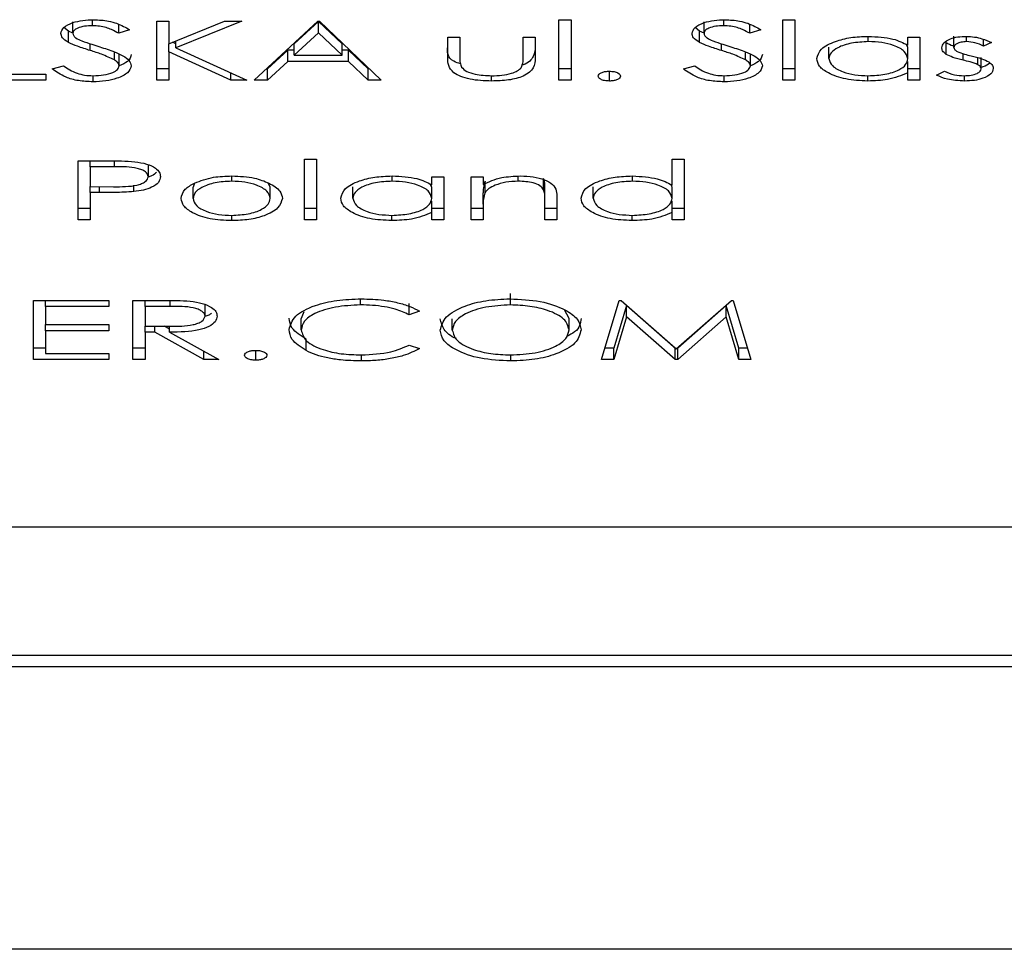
# Model space of a CAD drawing. Header units: millimetres. Extents: x -37728 to 44100, y 631619 to 691915.
# Tile 219 of 256: x 22231 to 22239, y 656768 to 656775. Entities that reach past the tile are written whole.
import ezdxf

# ---------------------------------------------------------------- set-up
doc = ezdxf.new("R2010")
doc.units = ezdxf.units.MM
doc.layers.add('Sonniger opisy', color=255, linetype='Continuous')

# ---------------------------------------------------------------- blocks, each defined once
blk = doc.blocks.new('G200E poziom')
at = {"color": 7, "linetype": 'Continuous'}
for p, q in [((24025.03679, 12722.07126), (24033.7368, 12722.07126)), ((24033.1368, 12721.84777), (24028.1368, 12721.84777)), ((24033.1368, 12721.83879), (24028.1368, 12721.83879)), ((24032.8868, 12721.73744), (24028.3868, 12721.73744)), ((24030.87758, 12721.60504), (24030.88713, 12721.60504)), ((24030.89165, 12721.55833), (24030.87758, 12721.60504)), ((24030.88713, 12721.60504), (24030.89726, 12721.57143)), ((24030.88713, 12721.60504), (24030.88713, 12721.59607)), ((24030.89726, 12721.57143), (24030.93547, 12721.60504)), ((24030.93547, 12721.60504), (24030.93761, 12721.60504)), ((24030.93547, 12721.60504), (24030.93547, 12721.59607)), ((24030.93761, 12721.60504), (24030.97596, 12721.57136)), ((24030.93761, 12721.60504), (24030.93761, 12721.59607)), ((24030.97596, 12721.57136), (24030.98607, 12721.60504)), ((24030.99563, 12721.60504), (24030.98166, 12721.55833)), ((24030.98607, 12721.60504), (24030.99563, 12721.60504)), ((24030.98607, 12721.60504), (24030.98607, 12721.59607)), ((24031.06738, 12721.60624), (24031.06738, 12721.60141)), ((24031.1855, 12721.60624), (24031.1855, 12721.60144)), ((24031.26903, 12721.60564), (24031.26903, 12721.59786)), ((24031.29821, 12721.60504), (24031.30995, 12721.60504)), ((24031.33709, 12721.58348), (24031.29821, 12721.60504)), ((24031.30995, 12721.60504), (24031.34884, 12721.58348)), ((24031.30995, 12721.60504), (24031.30995, 12721.59853)), ((24031.35655, 12721.58348), (24031.35655, 12721.60504)), ((24031.35655, 12721.60504), (24031.36605, 12721.60504)), ((24031.36605, 12721.60504), (24031.36605, 12721.55833)), ((24031.38505, 12721.60025), (24031.38505, 12721.60504)), ((24031.38505, 12721.60504), (24031.44475, 12721.60504)), ((24031.44475, 12721.60504), (24031.44475, 12721.55833)), ((24030.88029, 12721.59607), (24030.88713, 12721.59607)), ((24030.88713, 12721.59607), (24030.89726, 12721.56246)), ((24030.93661, 12721.59666), (24030.89302, 12721.55833)), ((24030.89726, 12721.56246), (24030.93547, 12721.59607)), ((24030.93547, 12721.59607), (24030.93594, 12721.59607)), ((24030.98031, 12721.55833), (24030.93661, 12721.59666)), ((24030.93728, 12721.59607), (24030.93761, 12721.59607)), ((24030.93761, 12721.59607), (24030.97596, 12721.56238)), ((24030.97596, 12721.56238), (24030.98607, 12721.59607)), ((24030.98607, 12721.59607), (24030.99295, 12721.59607)), ((24031.14777, 12721.59366), (24031.13946, 12721.59644)), ((24031.22916, 12721.59807), (24031.22916, 12721.5891)), ((24031.35655, 12721.59607), (24031.36605, 12721.59607)), ((24031.43525, 12721.60025), (24031.38505, 12721.60025)), ((24031.43525, 12721.58229), (24031.43525, 12721.60025)), ((24031.43525, 12721.59607), (24031.44475, 12721.59607)), ((24031.02141, 12721.58166), (24031.02141, 12721.57269)), ((24031.11368, 12721.58188), (24031.11368, 12721.5729)), ((24031.23308, 12721.58174), (24031.23308, 12721.57276)), ((24031.33709, 12721.58348), (24031.33709, 12721.57875)), ((24031.33709, 12721.58102), (24031.3412, 12721.57875)), ((24031.34884, 12721.58348), (24031.35655, 12721.58348)), ((24031.34884, 12721.58348), (24031.34884, 12721.57872)), ((24031.35655, 12721.58348), (24031.35655, 12721.57869)), ((24031.38505, 12721.58229), (24031.43525, 12721.58229)), ((24031.38505, 12721.5775), (24031.38505, 12721.58229)), ((24031.43525, 12721.58229), (24031.43525, 12721.5775)), ((24031.02141, 12721.57269), (24031.02492, 12721.56578)), ((24031.23102, 12721.56738), (24031.23308, 12721.57276)), ((24031.35655, 12721.57869), (24031.33717, 12721.57876)), ((24031.35655, 12721.56313), (24031.35655, 12721.57869)), ((24031.43525, 12721.5775), (24031.38505, 12721.5775)), ((24031.43525, 12721.56313), (24031.43525, 12721.5775)), ((24030.89726, 12721.57143), (24030.89726, 12721.56246)), ((24030.97596, 12721.57136), (24030.97596, 12721.56238)), ((24031.13946, 12721.56691), (24031.14777, 12721.56971)), ((24031.14777, 12721.56971), (24031.14777, 12721.56074)), ((24031.30906, 12721.57082), (24031.30906, 12721.56184)), ((24030.89302, 12721.55833), (24030.89165, 12721.55833)), ((24030.98166, 12721.55833), (24030.98031, 12721.55833)), ((24031.06776, 12721.56193), (24031.06776, 12721.55295)), ((24031.18622, 12721.56193), (24031.18622, 12721.55717)), ((24031.33671, 12721.56313), (24031.35655, 12721.56313)), ((24031.33671, 12721.56313), (24031.33671, 12721.55841)), ((24031.36605, 12721.55833), (24031.34487, 12721.55833)), ((24031.35655, 12721.56313), (24031.35655, 12721.55833)), ((24031.38505, 12721.56313), (24031.43525, 12721.56313)), ((24031.38505, 12721.55833), (24031.38505, 12721.56313)), ((24031.44475, 12721.55833), (24031.38505, 12721.55833)), ((24031.43525, 12721.56313), (24031.43525, 12721.55833)), ((24030.9305, 12721.49471), (24030.94, 12721.49471)), ((24030.9305, 12721.44681), (24030.9305, 12721.49471)), ((24030.94, 12721.49471), (24030.94, 12721.48881)), ((24030.97159, 12721.49531), (24030.97159, 12721.49109)), ((24031.03091, 12721.49471), (24031.04041, 12721.49471)), ((24031.03091, 12721.47728), (24031.03091, 12721.49471)), ((24031.04041, 12721.49471), (24031.04041, 12721.47866)), ((24031.08925, 12721.48237), (24031.08925, 12721.49471)), ((24031.08925, 12721.49471), (24031.09875, 12721.49471)), ((24031.09875, 12721.49471), (24031.09875, 12721.46058)), ((24031.12046, 12721.49471), (24031.12996, 12721.49471)), ((24031.12046, 12721.46058), (24031.12046, 12721.49471)), ((24031.12996, 12721.49471), (24031.12996, 12721.48881)), ((24031.16155, 12721.49531), (24031.16155, 12721.49109)), ((24031.22087, 12721.44681), (24031.22087, 12721.49471)), ((24031.22087, 12721.49471), (24031.23037, 12721.49471)), ((24031.23037, 12721.49471), (24031.23037, 12721.44681)), ((24031.28799, 12721.49531), (24031.28799, 12721.49111)), ((24031.39997, 12721.47315), (24031.39997, 12721.49471)), ((24031.39997, 12721.49471), (24031.40947, 12721.49471)), ((24031.40947, 12721.49471), (24031.40947, 12721.448)), ((24030.94, 12721.48881), (24030.94, 12721.47983)), ((24031.12996, 12721.48881), (24031.12996, 12721.47983)), ((24030.9305, 12721.48574), (24030.94, 12721.48574)), ((24031.03091, 12721.48574), (24031.04041, 12721.48574)), ((24031.04041, 12721.47866), (24031.04041, 12721.46968)), ((24031.08925, 12721.48574), (24031.09875, 12721.48574)), ((24031.08925, 12721.48237), (24031.08925, 12721.4734)), ((24031.12046, 12721.48574), (24031.12996, 12721.48574)), ((24031.22087, 12721.48574), (24031.23037, 12721.48574)), ((24031.39997, 12721.48574), (24031.40947, 12721.48574)), ((24030.94, 12721.47772), (24030.94, 12721.46875)), ((24031.00241, 12721.4776), (24031.00241, 12721.46862)), ((24031.04153, 12721.47089), (24031.04153, 12721.46192)), ((24031.08779, 12721.47321), (24031.08779, 12721.46424)), ((24031.12996, 12721.47772), (24031.12996, 12721.46875)), ((24031.19237, 12721.4776), (24031.19237, 12721.46862)), ((24031.2575, 12721.47777), (24031.2575, 12721.46879)), ((24031.31856, 12721.47777), (24031.31856, 12721.46879)), ((24031.36545, 12721.47239), (24031.36545, 12721.4674)), ((24031.3924, 12721.47315), (24031.39997, 12721.47315)), ((24031.3924, 12721.47315), (24031.3924, 12721.46841)), ((24031.39997, 12721.47315), (24031.39997, 12721.46836)), ((24030.94, 12721.46875), (24030.94093, 12721.46679)), ((24030.94, 12721.46719), (24030.94, 12721.44681)), ((24030.97116, 12721.46417), (24030.97116, 12721.46)), ((24031.06148, 12721.46417), (24031.06148, 12721.46013)), ((24031.08925, 12721.46058), (24031.08925, 12721.46674)), ((24031.12996, 12721.46875), (24031.13106, 12721.46644)), ((24031.12996, 12721.46689), (24031.12996, 12721.46058)), ((24031.16112, 12721.46417), (24031.16112, 12721.45999)), ((24031.2575, 12721.46879), (24031.25913, 12721.46543)), ((24031.28803, 12721.46417), (24031.28803, 12721.45998)), ((24031.31738, 12721.46561), (24031.31856, 12721.46879)), ((24031.39997, 12721.46836), (24031.38144, 12721.46847)), ((24031.39997, 12721.4528), (24031.39997, 12721.46836)), ((24031.09875, 12721.46058), (24031.08925, 12721.46058)), ((24031.12996, 12721.46058), (24031.12046, 12721.46058)), ((24031.35384, 12721.46055), (24031.35384, 12721.45158)), ((24031.38061, 12721.4528), (24031.39997, 12721.4528)), ((24031.38061, 12721.4528), (24031.38061, 12721.44809)), ((24031.40947, 12721.448), (24031.38871, 12721.448)), ((24031.39997, 12721.4528), (24031.39997, 12721.448)), ((24030.94, 12721.44681), (24030.9305, 12721.44681)), ((24031.23037, 12721.44681), (24031.22087, 12721.44681)), ((24030.70872, 12721.38498), (24030.70872, 12721.38075)), ((24030.78526, 12721.38498), (24030.78526, 12721.38076)), ((24030.89879, 12721.38558), (24030.89879, 12721.38079)), ((24030.98954, 12721.38498), (24030.98954, 12721.3772)), ((24031.08264, 12721.38498), (24031.08264, 12721.38078)), ((24031.39765, 12721.38558), (24031.39765, 12721.38079)), ((24030.73084, 12721.38036), (24030.72454, 12721.3772)), ((24030.74418, 12721.38438), (24030.75368, 12721.38438)), ((24030.74418, 12721.35025), (24030.74418, 12721.38438)), ((24030.75368, 12721.38438), (24030.75368, 12721.37848)), ((24030.75368, 12721.37848), (24030.75368, 12721.3695)), ((24030.843, 12721.33648), (24030.843, 12721.38438)), ((24030.843, 12721.38438), (24030.8525, 12721.38438)), ((24030.8525, 12721.38438), (24030.8525, 12721.33648)), ((24031.01984, 12721.33648), (24031.01984, 12721.38438)), ((24031.01984, 12721.38438), (24031.02934, 12721.38438)), ((24031.02934, 12721.38438), (24031.02934, 12721.33648)), ((24031.16977, 12721.38438), (24031.1801, 12721.38438)), ((24031.21861, 12721.33767), (24031.16977, 12721.38438)), ((24031.1801, 12721.38438), (24031.19574, 12721.36941)), ((24031.1801, 12721.38438), (24031.1801, 12721.37541)), ((24031.27018, 12721.38438), (24031.21997, 12721.33767)), ((24031.24372, 12721.36941), (24031.25981, 12721.38438)), ((24031.25981, 12721.38438), (24031.27018, 12721.38438)), ((24031.25981, 12721.38438), (24031.25981, 12721.37541)), ((24031.27605, 12721.38438), (24031.28871, 12721.38438)), ((24031.33213, 12721.35863), (24031.27605, 12721.38438)), ((24031.28871, 12721.38438), (24031.33779, 12721.36184)), ((24031.28871, 12721.38438), (24031.28871, 12721.37857)), ((24031.33779, 12721.36184), (24031.33779, 12721.38438)), ((24031.33779, 12721.38438), (24031.34729, 12721.38438)), ((24031.34729, 12721.38438), (24031.34729, 12721.33767)), ((24031.43503, 12721.37959), (24031.43503, 12721.38438)), ((24031.43503, 12721.38438), (24031.48523, 12721.38438)), ((24031.47574, 12721.37959), (24031.43503, 12721.37959)), ((24030.69556, 12721.3753), (24030.69556, 12721.36632)), ((24030.69817, 12721.37204), (24030.69817, 12721.36658)), ((24030.74418, 12721.37541), (24030.75368, 12721.37541)), ((24030.843, 12721.37541), (24030.8525, 12721.37541)), ((24030.87805, 12721.37287), (24030.87805, 12721.3639)), ((24030.93097, 12721.37537), (24030.92202, 12721.373)), ((24031.01984, 12721.37541), (24031.02934, 12721.37541)), ((24031.17915, 12721.37541), (24031.1801, 12721.37541)), ((24031.1801, 12721.37541), (24031.19574, 12721.36044)), ((24031.19574, 12721.36941), (24031.24372, 12721.36941)), ((24031.19574, 12721.36941), (24031.19574, 12721.36044)), ((24031.24372, 12721.36044), (24031.25981, 12721.37541)), ((24031.24372, 12721.36941), (24031.24372, 12721.36044)), ((24031.25981, 12721.37541), (24031.26053, 12721.37541)), ((24031.33779, 12721.37541), (24031.34729, 12721.37541)), ((24031.37691, 12721.37287), (24031.37691, 12721.3639)), ((24031.42983, 12721.37537), (24031.42088, 12721.373)), ((24030.70989, 12721.36852), (24030.70989, 12721.36329)), ((24030.72323, 12721.36386), (24030.72323, 12721.35489)), ((24030.75368, 12721.36739), (24030.75368, 12721.35842)), ((24030.81609, 12721.36727), (24030.81609, 12721.3583)), ((24030.88185, 12721.36829), (24030.88185, 12721.36196)), ((24031.04811, 12721.35025), (24031.04811, 12721.36687)), ((24031.0576, 12721.36608), (24031.0576, 12721.35025)), ((24031.10781, 12721.35025), (24031.10781, 12721.36608)), ((24031.1173, 12721.36656), (24031.1173, 12721.35025)), ((24031.20074, 12721.36462), (24031.2194, 12721.34678)), ((24031.23856, 12721.36462), (24031.20074, 12721.36462)), ((24031.20074, 12721.36462), (24031.20074, 12721.35565)), ((24031.2194, 12721.34678), (24031.23856, 12721.36462)), ((24031.23856, 12721.36462), (24031.23856, 12721.35565)), ((24031.33779, 12721.36184), (24031.33779, 12721.35546)), ((24031.38071, 12721.36829), (24031.38071, 12721.36196)), ((24030.68742, 12721.35451), (24030.69387, 12721.35744)), ((24030.69387, 12721.35744), (24030.69387, 12721.35197)), ((24030.70722, 12721.35384), (24030.70722, 12721.34965)), ((24030.71727, 12721.35844), (24030.71727, 12721.34946)), ((24030.75368, 12721.35842), (24030.75478, 12721.35612)), ((24030.75368, 12721.35657), (24030.75368, 12721.35025)), ((24030.78484, 12721.35384), (24030.78484, 12721.34966)), ((24030.90093, 12721.36084), (24030.90093, 12721.3555)), ((24030.91827, 12721.35449), (24030.91827, 12721.34551)), ((24031.19574, 12721.36044), (24031.20074, 12721.36044)), ((24031.20074, 12721.35565), (24031.2194, 12721.3378)), ((24031.2194, 12721.3378), (24031.23856, 12721.35565)), ((24031.23856, 12721.36044), (24031.24372, 12721.36044)), ((24031.28012, 12721.33767), (24031.33213, 12721.35863)), ((24031.33779, 12721.35546), (24031.29367, 12721.33767)), ((24031.33213, 12721.35863), (24031.33213, 12721.35318)), ((24031.33213, 12721.35547), (24031.33478, 12721.35425)), ((24031.33779, 12721.33767), (24031.33779, 12721.35546)), ((24031.39979, 12721.36084), (24031.39979, 12721.3555)), ((24031.41713, 12721.35449), (24031.41713, 12721.34551)), ((24030.75368, 12721.35025), (24030.74418, 12721.35025)), ((24030.86991, 12721.34438), (24030.8785, 12721.34725)), ((24030.8785, 12721.34725), (24030.8785, 12721.34005)), ((24030.91469, 12721.34718), (24030.91469, 12721.33821)), ((24030.91469, 12721.347), (24030.91827, 12721.34551)), ((24031.0576, 12721.35025), (24031.04811, 12721.35025)), ((24031.1173, 12721.35025), (24031.10781, 12721.35025)), ((24031.2194, 12721.34678), (24031.2194, 12721.3378)), ((24031.36877, 12721.34438), (24031.37736, 12721.34725)), ((24031.37736, 12721.34725), (24031.37736, 12721.34005)), ((24031.41354, 12721.34718), (24031.41354, 12721.33821)), ((24031.41354, 12721.347), (24031.41713, 12721.34551)), ((24030.89917, 12721.34127), (24030.89917, 12721.33655)), ((24030.91827, 12721.34551), (24030.92179, 12721.34269)), ((24031.39803, 12721.34127), (24031.39803, 12721.33655)), ((24031.41713, 12721.34551), (24031.42065, 12721.34269)), ((24030.8525, 12721.33648), (24030.843, 12721.33648)), ((24031.02934, 12721.33648), (24031.01984, 12721.33648)), ((24031.21997, 12721.33767), (24031.21861, 12721.33767)), ((24031.29367, 12721.33767), (24031.28012, 12721.33767)), ((24031.34729, 12721.33767), (24031.33779, 12721.33767))]:
    blk.add_line(p, q, dxfattribs=at)
for points, knots in [([(24031.01192, 12721.58167), (24031.01285, 12721.58529), (24031.01471, 12721.59254), (24031.02978, 12721.60058), (24031.04802, 12721.60551), (24031.06092, 12721.606), (24031.06738, 12721.60624)], [0, 0, 0, 0, 0.279624, 0.559295, 0.779543, 1, 1, 1, 1]), ([(24031.06738, 12721.60624), (24031.07558, 12721.60584), (24031.09198, 12721.60504), (24031.11022, 12721.59844), (24031.12147, 12721.59042), (24031.12261, 12721.58473), (24031.12317, 12721.58189)], [0, 0, 0, 0, 0.279633, 0.559345, 0.779643, 1, 1, 1, 1]), ([(24031.13946, 12721.59644), (24031.14349, 12721.59843), (24031.15015, 12721.60172), (24031.16255, 12721.60453), (24031.17381, 12721.60601), (24031.1816, 12721.60616), (24031.1855, 12721.60624)], [0, 0, 0, 0, 0.339382, 0.55957, 0.779743, 1, 1, 1, 1]), ([(24031.1855, 12721.60624), (24031.19107, 12721.6061), (24031.20025, 12721.60588), (24031.21231, 12721.60396), (24031.22166, 12721.60151), (24031.22666, 12721.59922), (24031.22916, 12721.59807)], [0, 0, 0, 0, 0.339835, 0.559931, 0.779965, 1, 1, 1, 1]), ([(24031.26022, 12721.60175), (24031.26037, 12721.60232), (24031.26068, 12721.60347), (24031.26308, 12721.60473), (24031.26597, 12721.60552), (24031.26801, 12721.6056), (24031.26903, 12721.60564)], [0, 0, 0, 0, 0.27958, 0.559314, 0.779756, 1, 1, 1, 1]), ([(24031.26903, 12721.60564), (24031.27033, 12721.60557), (24031.27293, 12721.60543), (24031.2758, 12721.60437), (24031.27757, 12721.6031), (24031.27776, 12721.6022), (24031.27785, 12721.60175)], [0, 0, 0, 0, 0.279684, 0.559359, 0.779669, 1, 1, 1, 1]), ([(24031.06776, 12721.60145), (24031.06104, 12721.60111), (24031.0476, 12721.60044), (24031.03203, 12721.59532), (24031.02287, 12721.58866), (24031.0219, 12721.58399), (24031.02141, 12721.58166)], [0, 0, 0, 0, 0.279821, 0.559394, 0.779659, 1, 1, 1, 1]), ([(24031.11368, 12721.58188), (24031.11287, 12721.58482), (24031.11125, 12721.59071), (24031.09846, 12721.59706), (24031.08346, 12721.60088), (24031.07299, 12721.60126), (24031.06776, 12721.60145)], [0, 0, 0, 0, 0.279407, 0.559071, 0.779485, 1, 1, 1, 1]), ([(24031.18557, 12721.60145), (24031.17738, 12721.60101), (24031.16274, 12721.60022), (24031.15235, 12721.59567), (24031.14777, 12721.59366)], [0, 0, 0, 0, 0.5587827, 1, 1, 1, 1]), ([(24031.23308, 12721.58174), (24031.23227, 12721.58476), (24031.23066, 12721.5908), (24031.2174, 12721.59731), (24031.20167, 12721.60095), (24031.19094, 12721.60128), (24031.18557, 12721.60145)], [0, 0, 0, 0, 0.2794258, 0.5589374, 0.7792705, 1, 1, 1, 1]), ([(24031.22916, 12721.59807), (24031.23353, 12721.59524), (24031.24137, 12721.59018), (24031.24221, 12721.5841), (24031.24258, 12721.58142)], [0, 0, 0, 0, 0.559012, 1, 1, 1, 1]), ([(24031.26903, 12721.59786), (24031.26773, 12721.59792), (24031.26512, 12721.59805), (24031.26227, 12721.59912), (24031.26046, 12721.60039), (24031.2603, 12721.60129), (24031.26022, 12721.60175)], [0, 0, 0, 0, 0.279257, 0.559108, 0.779444, 1, 1, 1, 1]), ([(24031.27785, 12721.60175), (24031.2777, 12721.60117), (24031.27739, 12721.60003), (24031.275, 12721.59875), (24031.2721, 12721.59797), (24031.27006, 12721.59789), (24031.26903, 12721.59786)], [0, 0, 0, 0, 0.2795685, 0.5591595, 0.7792237, 1, 1, 1, 1]), ([(24031.11027, 12721.58858), (24031.11031, 12721.58857), (24031.11543, 12721.58687), (24031.1211, 12721.58123), (24031.12248, 12721.57569), (24031.12317, 12721.57292)], [0, 0, 0, 0, 0.004095, 0.501964, 1, 1, 1, 1]), ([(24031.22916, 12721.5891), (24031.23353, 12721.58627), (24031.24137, 12721.58121), (24031.24221, 12721.57513), (24031.24258, 12721.57244)], [0, 0, 0, 0, 0.559014, 1, 1, 1, 1]), ([(24031.01192, 12721.5727), (24031.01244, 12721.57643), (24031.0132, 12721.58178), (24031.02103, 12721.58569), (24031.0234, 12721.58686)], [0, 0, 0, 0, 0.697985, 1, 1, 1, 1]), ([(24031.06822, 12721.55714), (24031.05993, 12721.55752), (24031.04335, 12721.55829), (24031.0248, 12721.56492), (24031.01355, 12721.57305), (24031.01246, 12721.5788), (24031.01192, 12721.58167)], [0, 0, 0, 0, 0.279782, 0.559377, 0.779584, 1, 1, 1, 1]), ([(24031.02141, 12721.58166), (24031.02223, 12721.57869), (24031.02385, 12721.57277), (24031.03673, 12721.56633), (24031.05198, 12721.56261), (24031.0625, 12721.56216), (24031.06776, 12721.56193)], [0, 0, 0, 0, 0.279468, 0.558874, 0.779491, 1, 1, 1, 1]), ([(24031.06776, 12721.56193), (24031.07444, 12721.56231), (24031.0878, 12721.56308), (24031.10308, 12721.56828), (24031.11224, 12721.5749), (24031.1132, 12721.57955), (24031.11368, 12721.58188)], [0, 0, 0, 0, 0.279627, 0.559303, 0.77962, 1, 1, 1, 1]), ([(24031.12317, 12721.58189), (24031.1222, 12721.57829), (24031.12024, 12721.57108), (24031.10576, 12721.56287), (24031.08747, 12721.55798), (24031.07464, 12721.55742), (24031.06822, 12721.55714)], [0, 0, 0, 0, 0.279739, 0.55933, 0.77971, 1, 1, 1, 1]), ([(24031.24258, 12721.58142), (24031.24161, 12721.57776), (24031.23968, 12721.57043), (24031.22402, 12721.56241), (24031.20517, 12721.55778), (24031.19215, 12721.55735), (24031.18563, 12721.55714)], [0, 0, 0, 0, 0.2795248, 0.5591086, 0.7794144, 1, 1, 1, 1]), ([(24031.18622, 12721.56193), (24031.19298, 12721.56227), (24031.2065, 12721.56295), (24031.22225, 12721.56802), (24031.23163, 12721.57469), (24031.2326, 12721.57939), (24031.23308, 12721.58174)], [0, 0, 0, 0, 0.279909, 0.559519, 0.779679, 1, 1, 1, 1]), ([(24031.29956, 12721.57082), (24031.29984, 12721.5723), (24031.30039, 12721.57526), (24031.30563, 12721.57918), (24031.31756, 12721.5831), (24031.32904, 12721.58333), (24031.33709, 12721.58348)], [0, 0, 0, 0, 0.18713, 0.374032, 0.560956, 1, 1, 1, 1]), ([(24031.33717, 12721.57876), (24031.33067, 12721.57875), (24031.32254, 12721.57874), (24031.31452, 12721.57646), (24031.31031, 12721.57431), (24031.30956, 12721.57221), (24031.30906, 12721.57082)], [0, 0, 0, 0, 0.499817, 0.625434, 0.75121, 1, 1, 1, 1]), ([(24031.18563, 12721.55714), (24031.17958, 12721.55732), (24031.16961, 12721.55762), (24031.15679, 12721.56003), (24031.14694, 12721.56291), (24031.14195, 12721.56557), (24031.13946, 12721.56691)], [0, 0, 0, 0, 0.339675, 0.559887, 0.779965, 1, 1, 1, 1]), ([(24031.14777, 12721.56971), (24031.15122, 12721.56812), (24031.15692, 12721.5655), (24031.16726, 12721.56329), (24031.17658, 12721.56211), (24031.18301, 12721.56199), (24031.18622, 12721.56193)], [0, 0, 0, 0, 0.339306, 0.559568, 0.779792, 1, 1, 1, 1]), ([(24031.32089, 12721.55897), (24031.31757, 12721.55946), (24031.31093, 12721.56043), (24031.30395, 12721.56358), (24031.30009, 12721.5672), (24031.29974, 12721.56962), (24031.29956, 12721.57082)], [0, 0, 0, 0, 0.2798, 0.559487, 0.779632, 1, 1, 1, 1]), ([(24031.30407, 12721.56844), (24031.30466, 12721.569), (24031.30579, 12721.57009), (24031.30808, 12721.57073), (24031.3092, 12721.57103)], [0, 0, 0, 0, 0.514925, 1, 1, 1, 1]), ([(24031.30906, 12721.57082), (24031.30918, 12721.57013), (24031.30941, 12721.56876), (24031.31151, 12721.5669), (24031.31449, 12721.56532), (24031.32234, 12721.56303), (24031.33032, 12721.56308), (24031.33671, 12721.56313)], [0, 0, 0, 0, 0.125303, 0.250614, 0.37594, 0.501329, 1, 1, 1, 1]), ([(24031.34487, 12721.55833), (24031.34037, 12721.55833), (24031.33235, 12721.55832), (24031.32439, 12721.55877), (24031.32089, 12721.55897)], [0, 0, 0, 0, 0.56024, 1, 1, 1, 1]), ([(24030.94, 12721.48881), (24030.94501, 12721.49091), (24030.95398, 12721.49467), (24030.9662, 12721.49511), (24030.97159, 12721.49531)], [0, 0, 0, 0, 0.558687, 1, 1, 1, 1]), ([(24030.97159, 12721.49531), (24030.97753, 12721.495), (24030.98943, 12721.49439), (24031.00258, 12721.48956), (24031.01071, 12721.48374), (24031.01151, 12721.47961), (24031.01192, 12721.47755)], [0, 0, 0, 0, 0.279504, 0.559324, 0.779586, 1, 1, 1, 1]), ([(24031.12996, 12721.48881), (24031.13497, 12721.49091), (24031.14394, 12721.49466), (24031.15616, 12721.49511), (24031.16155, 12721.49531)], [0, 0, 0, 0, 0.558837, 1, 1, 1, 1]), ([(24031.16155, 12721.49531), (24031.16749, 12721.495), (24031.17938, 12721.49439), (24031.19254, 12721.48956), (24031.20067, 12721.48374), (24031.20147, 12721.47961), (24031.20187, 12721.47755)], [0, 0, 0, 0, 0.279592, 0.559332, 0.77959, 1, 1, 1, 1]), ([(24031.248, 12721.47774), (24031.24873, 12721.48033), (24031.25018, 12721.48553), (24031.26085, 12721.49136), (24031.27408, 12721.49484), (24031.28335, 12721.49515), (24031.28799, 12721.49531)], [0, 0, 0, 0, 0.279533, 0.559396, 0.77954, 1, 1, 1, 1]), ([(24031.28799, 12721.49531), (24031.29392, 12721.49505), (24031.30576, 12721.49452), (24031.3188, 12721.48967), (24031.32678, 12721.48388), (24031.32763, 12721.47978), (24031.32806, 12721.47774)], [0, 0, 0, 0, 0.279793, 0.559191, 0.779588, 1, 1, 1, 1]), ([(24030.97125, 12721.49112), (24030.96672, 12721.49088), (24030.95765, 12721.4904), (24030.94709, 12721.48697), (24030.94093, 12721.48245), (24030.94031, 12721.4793), (24030.94, 12721.47772)], [0, 0, 0, 0, 0.279824, 0.559391, 0.779623, 1, 1, 1, 1]), ([(24031.00241, 12721.4776), (24031.00177, 12721.47959), (24031.00049, 12721.48358), (24030.99217, 12721.48803), (24030.98193, 12721.49066), (24030.97481, 12721.49096), (24030.97125, 12721.49112)], [0, 0, 0, 0, 0.279453, 0.559125, 0.779538, 1, 1, 1, 1]), ([(24031.16121, 12721.49112), (24031.15667, 12721.49088), (24031.14761, 12721.4904), (24031.13704, 12721.48697), (24031.13089, 12721.48245), (24031.13027, 12721.4793), (24031.12996, 12721.47772)], [0, 0, 0, 0, 0.279836, 0.559414, 0.779593, 1, 1, 1, 1]), ([(24031.19237, 12721.4776), (24031.19173, 12721.47959), (24031.19045, 12721.48358), (24031.18212, 12721.48803), (24031.17189, 12721.49066), (24031.16477, 12721.49096), (24031.16121, 12721.49112)], [0, 0, 0, 0, 0.279432, 0.559159, 0.779555, 1, 1, 1, 1]), ([(24031.28803, 12721.49112), (24031.28355, 12721.49089), (24031.27458, 12721.49044), (24031.26445, 12721.48688), (24031.25853, 12721.48242), (24031.25785, 12721.47932), (24031.2575, 12721.47777)], [0, 0, 0, 0, 0.279651, 0.559058, 0.779599, 1, 1, 1, 1]), ([(24031.31856, 12721.47777), (24031.31799, 12721.47974), (24031.31686, 12721.48369), (24031.30879, 12721.48816), (24031.29858, 12721.4907), (24031.29155, 12721.49098), (24031.28803, 12721.49112)], [0, 0, 0, 0, 0.27962, 0.559156, 0.779509, 1, 1, 1, 1]), ([(24031.04041, 12721.47866), (24031.04039, 12721.4772), (24031.04035, 12721.4746), (24031.04117, 12721.47202), (24031.04153, 12721.47089)], [0, 0, 0, 0, 0.56026, 1, 1, 1, 1]), ([(24031.08779, 12721.47321), (24031.08832, 12721.47491), (24031.08927, 12721.47795), (24031.08926, 12721.48102), (24031.08925, 12721.48237)], [0, 0, 0, 0, 0.559633, 1, 1, 1, 1]), ([(24030.94, 12721.47772), (24030.94051, 12721.4757), (24030.94152, 12721.47165), (24030.95007, 12721.4672), (24030.96037, 12721.46455), (24030.96757, 12721.4643), (24030.97116, 12721.46417)], [0, 0, 0, 0, 0.2796822, 0.5592446, 0.7795838, 1, 1, 1, 1]), ([(24030.97116, 12721.46417), (24030.9757, 12721.4644), (24030.98477, 12721.46487), (24030.99507, 12721.46843), (24031.00126, 12721.47289), (24031.00203, 12721.47603), (24031.00241, 12721.4776)], [0, 0, 0, 0, 0.2798371, 0.559346, 0.7797664, 1, 1, 1, 1]), ([(24031.01192, 12721.47755), (24031.01118, 12721.47494), (24031.00971, 12721.4697), (24030.99851, 12721.46401), (24030.98527, 12721.46051), (24030.97595, 12721.46016), (24030.97129, 12721.45998)], [0, 0, 0, 0, 0.279414, 0.559194, 0.779547, 1, 1, 1, 1]), ([(24031.05983, 12721.45998), (24031.05636, 12721.46011), (24031.04943, 12721.46038), (24031.04032, 12721.46284), (24031.03109, 12721.4683), (24031.03099, 12721.47358), (24031.03091, 12721.47728)], [0, 0, 0, 0, 0.186992, 0.373897, 0.560605, 1, 1, 1, 1]), ([(24031.04153, 12721.47089), (24031.04229, 12721.4698), (24031.0438, 12721.46763), (24031.05068, 12721.46465), (24031.05739, 12721.46435), (24031.06148, 12721.46417)], [0, 0, 0, 0, 0.281133, 0.561302, 1, 1, 1, 1]), ([(24031.06148, 12721.46417), (24031.06484, 12721.46433), (24031.07154, 12721.46463), (24031.07941, 12721.46703), (24031.08513, 12721.46992), (24031.0869, 12721.47211), (24031.08779, 12721.47321)], [0, 0, 0, 0, 0.279581, 0.559365, 0.779659, 1, 1, 1, 1]), ([(24031.08779, 12721.46424), (24031.08832, 12721.46594), (24031.08927, 12721.46898), (24031.08926, 12721.47205), (24031.08925, 12721.4734)], [0, 0, 0, 0, 0.559665, 1, 1, 1, 1]), ([(24031.12996, 12721.47772), (24031.13046, 12721.4757), (24031.13148, 12721.47165), (24031.14003, 12721.4672), (24031.15033, 12721.46455), (24031.15752, 12721.4643), (24031.16112, 12721.46417)], [0, 0, 0, 0, 0.2796569, 0.5592706, 0.7794823, 1, 1, 1, 1]), ([(24031.16112, 12721.46417), (24031.16566, 12721.46441), (24031.17472, 12721.46487), (24031.18503, 12721.46843), (24031.19121, 12721.47289), (24031.19199, 12721.47603), (24031.19237, 12721.4776)], [0, 0, 0, 0, 0.279744, 0.55928, 0.779722, 1, 1, 1, 1]), ([(24031.20187, 12721.47755), (24031.20113, 12721.47494), (24031.19966, 12721.4697), (24031.18846, 12721.46401), (24031.17523, 12721.46051), (24031.16591, 12721.46016), (24031.16125, 12721.45998)], [0, 0, 0, 0, 0.279414, 0.559194, 0.779547, 1, 1, 1, 1]), ([(24031.25861, 12721.4656), (24031.25519, 12721.46764), (24031.24908, 12721.47127), (24031.24833, 12721.47576), (24031.248, 12721.47774)], [0, 0, 0, 0, 0.559236, 1, 1, 1, 1]), ([(24031.2575, 12721.47777), (24031.25802, 12721.47577), (24031.25906, 12721.47178), (24031.26742, 12721.46738), (24031.27737, 12721.4646), (24031.28448, 12721.46432), (24031.28803, 12721.46417)], [0, 0, 0, 0, 0.279579, 0.559401, 0.779686, 1, 1, 1, 1]), ([(24031.28803, 12721.46417), (24031.29255, 12721.46442), (24031.30159, 12721.4649), (24031.31149, 12721.46863), (24031.31764, 12721.47306), (24031.31825, 12721.4762), (24031.31856, 12721.47777)], [0, 0, 0, 0, 0.279565, 0.559287, 0.779567, 1, 1, 1, 1]), ([(24031.32806, 12721.47774), (24031.3275, 12721.47522), (24031.32649, 12721.47073), (24031.32022, 12721.46719), (24031.31745, 12721.46563)], [0, 0, 0, 0, 0.559271, 1, 1, 1, 1]), ([(24031.34434, 12721.46053), (24031.34459, 12721.46207), (24031.34509, 12721.46515), (24031.3504, 12721.4689), (24031.35761, 12721.47131), (24031.36284, 12721.47203), (24031.36545, 12721.47239)], [0, 0, 0, 0, 0.2801173, 0.5592933, 0.7794879, 1, 1, 1, 1]), ([(24031.36545, 12721.47239), (24031.37046, 12721.47267), (24031.37941, 12721.47316), (24031.38843, 12721.47316), (24031.3924, 12721.47315)], [0, 0, 0, 0, 0.559741, 1, 1, 1, 1]), ([(24030.97129, 12721.45998), (24030.9643, 12721.4604), (24030.95178, 12721.46115), (24030.94361, 12721.46534), (24030.94, 12721.46719)], [0, 0, 0, 0, 0.558477, 1, 1, 1, 1]), ([(24031.04041, 12721.46968), (24031.04039, 12721.46823), (24031.04035, 12721.46562), (24031.04117, 12721.46305), (24031.04153, 12721.46192)], [0, 0, 0, 0, 0.56026, 1, 1, 1, 1]), ([(24031.08925, 12721.46674), (24031.08474, 12721.46459), (24031.07667, 12721.46075), (24031.06498, 12721.46022), (24031.05983, 12721.45998)], [0, 0, 0, 0, 0.559093, 1, 1, 1, 1]), ([(24031.16125, 12721.45998), (24031.15427, 12721.46033), (24031.14179, 12721.46095), (24031.13358, 12721.46508), (24031.12996, 12721.46689)], [0, 0, 0, 0, 0.558946, 1, 1, 1, 1]), ([(24031.28799, 12721.45998), (24031.28171, 12721.46027), (24031.27049, 12721.46079), (24031.26224, 12721.46413), (24031.25861, 12721.4656)], [0, 0, 0, 0, 0.559252, 1, 1, 1, 1]), ([(24031.31745, 12721.46563), (24031.31268, 12721.4638), (24031.30413, 12721.46053), (24031.29293, 12721.46015), (24031.28799, 12721.45998)], [0, 0, 0, 0, 0.5588697, 1, 1, 1, 1]), ([(24031.38144, 12721.46847), (24031.37499, 12721.46848), (24031.36692, 12721.46849), (24031.35911, 12721.46615), (24031.35504, 12721.46401), (24031.35432, 12721.46193), (24031.35384, 12721.46055)], [0, 0, 0, 0, 0.499742, 0.625313, 0.751045, 1, 1, 1, 1]), ([(24031.36461, 12721.44871), (24031.36139, 12721.44922), (24031.35496, 12721.45024), (24031.34831, 12721.4534), (24031.34481, 12721.45699), (24031.34449, 12721.45935), (24031.34434, 12721.46053)], [0, 0, 0, 0, 0.279739, 0.559407, 0.779517, 1, 1, 1, 1]), ([(24031.34738, 12721.45714), (24031.34844, 12721.45818), (24031.35, 12721.4597), (24031.35309, 12721.46061), (24031.35406, 12721.4609)], [0, 0, 0, 0, 0.6859076, 1, 1, 1, 1]), ([(24031.35384, 12721.46055), (24031.35432, 12721.45921), (24031.35504, 12721.45719), (24031.35894, 12721.45509), (24031.36641, 12721.45272), (24031.37431, 12721.45276), (24031.38061, 12721.4528)], [0, 0, 0, 0, 0.24898, 0.374794, 0.500477, 1, 1, 1, 1]), ([(24031.38871, 12721.448), (24031.38419, 12721.448), (24031.37611, 12721.44799), (24031.36812, 12721.44849), (24031.36461, 12721.44871)], [0, 0, 0, 0, 0.560368, 1, 1, 1, 1]), ([(24030.68606, 12721.37512), (24030.68645, 12721.37659), (24030.68722, 12721.37952), (24030.69337, 12721.38278), (24030.70088, 12721.38471), (24030.70611, 12721.38489), (24030.70872, 12721.38498)], [0, 0, 0, 0, 0.2795531, 0.5591644, 0.7795192, 1, 1, 1, 1]), ([(24030.70872, 12721.38498), (24030.71353, 12721.38471), (24030.72211, 12721.38422), (24030.72817, 12721.38154), (24030.73084, 12721.38036)], [0, 0, 0, 0, 0.55933, 1, 1, 1, 1]), ([(24030.75368, 12721.37848), (24030.75869, 12721.38058), (24030.76766, 12721.38434), (24030.77987, 12721.38478), (24030.78526, 12721.38498)], [0, 0, 0, 0, 0.558771, 1, 1, 1, 1]), ([(24030.78526, 12721.38498), (24030.79121, 12721.38467), (24030.8031, 12721.38406), (24030.81626, 12721.37923), (24030.82439, 12721.37341), (24030.82519, 12721.36928), (24030.82559, 12721.36722)], [0, 0, 0, 0, 0.279573, 0.559366, 0.779607, 1, 1, 1, 1]), ([(24030.86855, 12721.37294), (24030.86915, 12721.37485), (24030.87033, 12721.37867), (24030.87879, 12721.38274), (24030.88857, 12721.38521), (24030.89538, 12721.38546), (24030.89879, 12721.38558)], [0, 0, 0, 0, 0.279179, 0.559103, 0.779488, 1, 1, 1, 1]), ([(24030.89879, 12721.38558), (24030.9027, 12721.38541), (24030.91053, 12721.38506), (24030.92259, 12721.38154), (24030.92779, 12721.37771), (24030.93097, 12721.37537)], [0, 0, 0, 0, 0.279948, 0.559681, 1, 1, 1, 1]), ([(24030.98072, 12721.38109), (24030.98087, 12721.38166), (24030.98118, 12721.38281), (24030.98359, 12721.38407), (24030.98647, 12721.38486), (24030.98852, 12721.38494), (24030.98954, 12721.38498)], [0, 0, 0, 0, 0.279402, 0.559395, 0.779396, 1, 1, 1, 1]), ([(24030.98954, 12721.38498), (24030.99084, 12721.38491), (24030.99343, 12721.38477), (24030.9963, 12721.38371), (24030.99807, 12721.38244), (24030.99826, 12721.38154), (24030.99836, 12721.38109)], [0, 0, 0, 0, 0.279399, 0.5592, 0.779569, 1, 1, 1, 1]), ([(24031.04811, 12721.36687), (24031.04819, 12721.36942), (24031.04837, 12721.37449), (24031.05581, 12721.38114), (24031.06905, 12721.3846), (24031.0781, 12721.38485), (24031.08264, 12721.38498)], [0, 0, 0, 0, 0.281502, 0.559656, 0.779278, 1, 1, 1, 1]), ([(24031.08264, 12721.38498), (24031.08853, 12721.38477), (24031.10026, 12721.38437), (24031.11671, 12721.37754), (24031.11708, 12721.37073), (24031.1173, 12721.36656)], [0, 0, 0, 0, 0.2810062, 0.5598121, 1, 1, 1, 1]), ([(24031.36742, 12721.37294), (24031.36801, 12721.37485), (24031.36919, 12721.37867), (24031.37765, 12721.38274), (24031.38742, 12721.38521), (24031.39424, 12721.38546), (24031.39765, 12721.38558)], [0, 0, 0, 0, 0.279176, 0.559095, 0.779363, 1, 1, 1, 1]), ([(24031.39765, 12721.38558), (24031.40156, 12721.38541), (24031.40939, 12721.38506), (24031.42145, 12721.38154), (24031.42665, 12721.37771), (24031.42983, 12721.37537)], [0, 0, 0, 0, 0.2798126, 0.5596726, 1, 1, 1, 1]), ([(24030.70921, 12721.38079), (24030.70729, 12721.3807), (24030.70344, 12721.38053), (24030.69902, 12721.3791), (24030.69606, 12721.3773), (24030.69573, 12721.37596), (24030.69556, 12721.3753)], [0, 0, 0, 0, 0.279951, 0.559755, 0.779952, 1, 1, 1, 1]), ([(24030.72454, 12721.3772), (24030.72214, 12721.37828), (24030.71785, 12721.38021), (24030.71185, 12721.38061), (24030.70921, 12721.38079)], [0, 0, 0, 0, 0.560953, 1, 1, 1, 1]), ([(24030.78493, 12721.38079), (24030.78039, 12721.38055), (24030.77133, 12721.38006), (24030.76076, 12721.37664), (24030.75461, 12721.37212), (24030.75399, 12721.36897), (24030.75368, 12721.36739)], [0, 0, 0, 0, 0.279832, 0.559396, 0.779632, 1, 1, 1, 1]), ([(24030.81609, 12721.36727), (24030.81545, 12721.36926), (24030.81417, 12721.37325), (24030.80584, 12721.3777), (24030.79561, 12721.38033), (24030.78849, 12721.38063), (24030.78493, 12721.38079)], [0, 0, 0, 0, 0.279445, 0.559133, 0.779658, 1, 1, 1, 1]), ([(24030.89879, 12721.38079), (24030.89594, 12721.38066), (24030.89025, 12721.38041), (24030.8833, 12721.37852), (24030.87889, 12721.37583), (24030.87833, 12721.37386), (24030.87805, 12721.37287)], [0, 0, 0, 0, 0.280323, 0.560173, 0.780125, 1, 1, 1, 1]), ([(24030.92202, 12721.373), (24030.91887, 12721.37514), (24030.91449, 12721.37811), (24030.90553, 12721.38048), (24030.90103, 12721.38069), (24030.89879, 12721.38079)], [0, 0, 0, 0, 0.559331, 0.779677, 1, 1, 1, 1]), ([(24030.98954, 12721.3772), (24030.98824, 12721.37726), (24030.98563, 12721.37739), (24030.98277, 12721.37846), (24030.98097, 12721.37973), (24030.9808, 12721.38064), (24030.98072, 12721.38109)], [0, 0, 0, 0, 0.279573, 0.559327, 0.779452, 1, 1, 1, 1]), ([(24030.99836, 12721.38109), (24030.9982, 12721.38051), (24030.99789, 12721.37937), (24030.9955, 12721.3781), (24030.99261, 12721.37731), (24030.99056, 12721.37723), (24030.98954, 12721.3772)], [0, 0, 0, 0, 0.279673, 0.559406, 0.779576, 1, 1, 1, 1]), ([(24031.08256, 12721.38079), (24031.07981, 12721.38072), (24031.07431, 12721.38057), (24031.06726, 12721.37911), (24031.06192, 12721.377), (24031.06009, 12721.37526), (24031.05918, 12721.3744)], [0, 0, 0, 0, 0.280345, 0.560067, 0.78012, 1, 1, 1, 1]), ([(24031.1063, 12721.37406), (24031.10513, 12721.3752), (24031.1028, 12721.37749), (24031.09428, 12721.38022), (24031.087, 12721.38057), (24031.08256, 12721.38079)], [0, 0, 0, 0, 0.280062, 0.560546, 1, 1, 1, 1]), ([(24031.39765, 12721.38079), (24031.3948, 12721.38066), (24031.38911, 12721.38041), (24031.38217, 12721.37852), (24031.37775, 12721.37583), (24031.37719, 12721.37386), (24031.37691, 12721.37287)], [0, 0, 0, 0, 0.280304, 0.560133, 0.780181, 1, 1, 1, 1]), ([(24031.42088, 12721.373), (24031.41774, 12721.37514), (24031.41335, 12721.37811), (24031.40438, 12721.38048), (24031.39989, 12721.38069), (24031.39765, 12721.38079)], [0, 0, 0, 0, 0.559343, 0.779865, 1, 1, 1, 1]), ([(24030.68966, 12721.36984), (24030.68849, 12721.37076), (24030.6864, 12721.37241), (24030.68616, 12721.37429), (24030.68606, 12721.37512)], [0, 0, 0, 0, 0.559439, 1, 1, 1, 1]), ([(24030.68873, 12721.37074), (24030.69024, 12721.37194), (24030.69201, 12721.37334), (24030.69511, 12721.37404), (24030.69556, 12721.37415)], [0, 0, 0, 0, 0.854542, 1, 1, 1, 1]), ([(24030.70359, 12721.36505), (24030.70067, 12721.36577), (24030.69545, 12721.36705), (24030.69143, 12721.36899), (24030.68966, 12721.36984)], [0, 0, 0, 0, 0.560624, 1, 1, 1, 1]), ([(24030.69556, 12721.3753), (24030.6957, 12721.37463), (24030.69595, 12721.37344), (24030.69749, 12721.37247), (24030.69817, 12721.37204)], [0, 0, 0, 0, 0.559507, 1, 1, 1, 1]), ([(24030.69817, 12721.37204), (24030.7002, 12721.37128), (24030.70382, 12721.36992), (24030.70803, 12721.36895), (24030.70989, 12721.36852)], [0, 0, 0, 0, 0.559059, 1, 1, 1, 1]), ([(24030.89349, 12721.35787), (24030.88949, 12721.35918), (24030.88291, 12721.36135), (24030.87492, 12721.36496), (24030.86975, 12721.36868), (24030.86895, 12721.37152), (24030.86855, 12721.37294)], [0, 0, 0, 0, 0.340504, 0.560723, 0.780587, 1, 1, 1, 1]), ([(24030.86855, 12721.36397), (24030.86906, 12721.36591), (24030.86995, 12721.36938), (24030.87558, 12721.3718), (24030.87805, 12721.37286)], [0, 0, 0, 0, 0.560426, 1, 1, 1, 1]), ([(24030.87805, 12721.37287), (24030.87831, 12721.37194), (24030.87878, 12721.37028), (24030.88091, 12721.3689), (24030.88185, 12721.36829)], [0, 0, 0, 0, 0.559115, 1, 1, 1, 1]), ([(24031.04811, 12721.35789), (24031.0483, 12721.36038), (24031.04868, 12721.36532), (24031.0531, 12721.37088), (24031.05827, 12721.37223), (24031.05854, 12721.3723)], [0, 0, 0, 0, 0.489741, 0.973659, 1, 1, 1, 1]), ([(24031.05918, 12721.3744), (24031.0586, 12721.37286), (24031.05756, 12721.3701), (24031.05759, 12721.36731), (24031.0576, 12721.36608)], [0, 0, 0, 0, 0.559388, 1, 1, 1, 1]), ([(24031.10781, 12721.36608), (24031.10782, 12721.36758), (24031.10784, 12721.37026), (24031.10677, 12721.3729), (24031.1063, 12721.37406)], [0, 0, 0, 0, 0.560369, 1, 1, 1, 1]), ([(24031.10719, 12721.37147), (24031.10903, 12721.37081), (24031.11806, 12721.36755), (24031.11764, 12721.362), (24031.1173, 12721.35758)], [0, 0, 0, 0, 0.2046151, 1, 1, 1, 1]), ([(24031.39235, 12721.35787), (24031.38835, 12721.35918), (24031.38177, 12721.36135), (24031.37378, 12721.36496), (24031.36861, 12721.36868), (24031.36781, 12721.37152), (24031.36742, 12721.37294)], [0, 0, 0, 0, 0.340504, 0.560723, 0.780587, 1, 1, 1, 1]), ([(24031.36742, 12721.36397), (24031.36792, 12721.36591), (24031.36881, 12721.36938), (24031.37444, 12721.3718), (24031.37691, 12721.37286)], [0, 0, 0, 0, 0.560426, 1, 1, 1, 1]), ([(24031.37691, 12721.37287), (24031.37717, 12721.37194), (24031.37763, 12721.37028), (24031.37977, 12721.3689), (24031.38071, 12721.36829)], [0, 0, 0, 0, 0.558916, 1, 1, 1, 1]), ([(24030.71464, 12721.36153), (24030.71275, 12721.3623), (24030.70938, 12721.36366), (24030.70536, 12721.36463), (24030.70359, 12721.36505)], [0, 0, 0, 0, 0.558732, 1, 1, 1, 1]), ([(24030.70989, 12721.36852), (24030.71271, 12721.36783), (24030.71773, 12721.36659), (24030.72155, 12721.36469), (24030.72323, 12721.36386)], [0, 0, 0, 0, 0.560554, 1, 1, 1, 1]), ([(24030.71727, 12721.35844), (24030.7171, 12721.35907), (24030.71678, 12721.3602), (24030.71529, 12721.36113), (24030.71464, 12721.36153)], [0, 0, 0, 0, 0.559034, 1, 1, 1, 1]), ([(24030.72323, 12721.36386), (24030.72438, 12721.36294), (24030.72643, 12721.3613), (24030.72666, 12721.35943), (24030.72677, 12721.35861)], [0, 0, 0, 0, 0.559514, 1, 1, 1, 1]), ([(24030.75368, 12721.36739), (24030.75419, 12721.36537), (24030.7552, 12721.36132), (24030.76375, 12721.35687), (24030.77405, 12721.35422), (24030.78124, 12721.35397), (24030.78484, 12721.35384)], [0, 0, 0, 0, 0.2796766, 0.5592442, 0.7794647, 1, 1, 1, 1]), ([(24030.78484, 12721.35384), (24030.78938, 12721.35408), (24030.79845, 12721.35454), (24030.80875, 12721.3581), (24030.81494, 12721.36256), (24030.81571, 12721.3657), (24030.81609, 12721.36727)], [0, 0, 0, 0, 0.279834, 0.559348, 0.779742, 1, 1, 1, 1]), ([(24030.82559, 12721.36722), (24030.82486, 12721.36461), (24030.82339, 12721.35937), (24030.81218, 12721.35368), (24030.79895, 12721.35018), (24030.78963, 12721.34983), (24030.78497, 12721.34965)], [0, 0, 0, 0, 0.279414, 0.559194, 0.779547, 1, 1, 1, 1]), ([(24030.88185, 12721.36829), (24030.88511, 12721.36675), (24030.89094, 12721.364), (24030.89787, 12721.36181), (24030.90093, 12721.36084)], [0, 0, 0, 0, 0.559608, 1, 1, 1, 1]), ([(24031.38071, 12721.36829), (24031.38397, 12721.36675), (24031.38979, 12721.364), (24031.39673, 12721.36181), (24031.39979, 12721.36084)], [0, 0, 0, 0, 0.559431, 1, 1, 1, 1]), ([(24030.70722, 12721.34965), (24030.70505, 12721.34976), (24030.7007, 12721.34997), (24030.6938, 12721.3517), (24030.68984, 12721.35344), (24030.68742, 12721.35451)], [0, 0, 0, 0, 0.279693, 0.559637, 1, 1, 1, 1]), ([(24030.69387, 12721.35744), (24030.6959, 12721.3564), (24030.69953, 12721.35457), (24030.70488, 12721.35406), (24030.70722, 12721.35384)], [0, 0, 0, 0, 0.561896, 1, 1, 1, 1]), ([(24030.72677, 12721.35861), (24030.72648, 12721.3573), (24030.72592, 12721.35469), (24030.72076, 12721.3517), (24030.7142, 12721.3499), (24030.70955, 12721.34973), (24030.70722, 12721.34965)], [0, 0, 0, 0, 0.279993, 0.559516, 0.779587, 1, 1, 1, 1]), ([(24030.70722, 12721.35384), (24030.70872, 12721.35393), (24030.71173, 12721.35411), (24030.71493, 12721.3554), (24030.71695, 12721.35687), (24030.71716, 12721.35791), (24030.71727, 12721.35844)], [0, 0, 0, 0, 0.279017, 0.558997, 0.779426, 1, 1, 1, 1]), ([(24030.71727, 12721.35746), (24030.7175, 12721.35739), (24030.71986, 12721.35674), (24030.72163, 12721.35577), (24030.72323, 12721.35489)], [0, 0, 0, 0, 0.098651, 1, 1, 1, 1]), ([(24030.78497, 12721.34965), (24030.77799, 12721.35), (24030.7655, 12721.35062), (24030.7573, 12721.35475), (24030.75368, 12721.35657)], [0, 0, 0, 0, 0.559078, 1, 1, 1, 1]), ([(24030.90771, 12721.35322), (24030.9051, 12721.35411), (24030.90044, 12721.35571), (24030.89561, 12721.35721), (24030.89349, 12721.35787)], [0, 0, 0, 0, 0.559944, 1, 1, 1, 1]), ([(24030.90093, 12721.36084), (24030.90438, 12721.35976), (24030.91054, 12721.35784), (24030.91591, 12721.35551), (24030.91827, 12721.35449)], [0, 0, 0, 0, 0.5604862, 1, 1, 1, 1]), ([(24030.91827, 12721.35449), (24030.92014, 12721.35328), (24030.92347, 12721.35111), (24030.92397, 12721.34852), (24030.92418, 12721.34738)], [0, 0, 0, 0, 0.5598707, 1, 1, 1, 1]), ([(24031.40657, 12721.35322), (24031.40396, 12721.35411), (24031.3993, 12721.35571), (24031.39447, 12721.35721), (24031.39235, 12721.35787)], [0, 0, 0, 0, 0.560097, 1, 1, 1, 1]), ([(24031.39979, 12721.36084), (24031.40324, 12721.35976), (24031.40939, 12721.35784), (24031.41476, 12721.35551), (24031.41713, 12721.35449)], [0, 0, 0, 0, 0.560393, 1, 1, 1, 1]), ([(24031.41713, 12721.35449), (24031.41899, 12721.35328), (24031.42232, 12721.35111), (24031.42282, 12721.34852), (24031.42304, 12721.34738)], [0, 0, 0, 0, 0.559841, 1, 1, 1, 1]), ([(24030.8785, 12721.34725), (24030.88033, 12721.34625), (24030.88334, 12721.3446), (24030.88831, 12721.3426), (24030.89349, 12721.34146), (24030.89727, 12721.34133), (24030.89917, 12721.34127)], [0, 0, 0, 0, 0.340369, 0.560542, 0.780111, 1, 1, 1, 1]), ([(24030.92418, 12721.34738), (24030.92372, 12721.34572), (24030.92281, 12721.34241), (24030.91558, 12721.3388), (24030.90694, 12721.33681), (24030.90105, 12721.33659), (24030.89811, 12721.33648)], [0, 0, 0, 0, 0.279541, 0.558792, 0.779339, 1, 1, 1, 1]), ([(24030.89917, 12721.34127), (24030.90132, 12721.34134), (24030.90561, 12721.34149), (24030.91078, 12721.34294), (24030.91417, 12721.34494), (24030.91451, 12721.34643), (24030.91469, 12721.34718)], [0, 0, 0, 0, 0.280262, 0.559981, 0.779904, 1, 1, 1, 1]), ([(24030.91469, 12721.34718), (24030.91456, 12721.34783), (24030.91432, 12721.34914), (24030.91202, 12721.35128), (24030.90935, 12721.35248), (24030.90771, 12721.35322)], [0, 0, 0, 0, 0.280005, 0.55997, 1, 1, 1, 1]), ([(24031.37736, 12721.34725), (24031.37919, 12721.34625), (24031.3822, 12721.3446), (24031.38716, 12721.3426), (24031.39235, 12721.34146), (24031.39614, 12721.34133), (24031.39803, 12721.34127)], [0, 0, 0, 0, 0.340358, 0.560348, 0.780119, 1, 1, 1, 1]), ([(24031.42304, 12721.34738), (24031.42259, 12721.34572), (24031.42167, 12721.34241), (24031.41444, 12721.3388), (24031.4058, 12721.33681), (24031.39991, 12721.33659), (24031.39697, 12721.33648)], [0, 0, 0, 0, 0.279541, 0.558792, 0.779339, 1, 1, 1, 1]), ([(24031.39803, 12721.34127), (24031.40018, 12721.34134), (24031.40447, 12721.34149), (24031.40964, 12721.34294), (24031.41303, 12721.34494), (24031.41337, 12721.34643), (24031.41354, 12721.34718)], [0, 0, 0, 0, 0.2802759, 0.5600088, 0.7799431, 1, 1, 1, 1]), ([(24031.41354, 12721.34718), (24031.41342, 12721.34783), (24031.41318, 12721.34914), (24031.41088, 12721.35128), (24031.4082, 12721.35248), (24031.40657, 12721.35322)], [0, 0, 0, 0, 0.279898, 0.559809, 1, 1, 1, 1]), ([(24030.89811, 12721.33648), (24030.89414, 12721.33668), (24030.88761, 12721.33702), (24030.87992, 12721.33927), (24030.87453, 12721.34168), (24030.87145, 12721.34348), (24030.86991, 12721.34438)], [0, 0, 0, 0, 0.338722, 0.558812, 0.779418, 1, 1, 1, 1]), ([(24031.39697, 12721.33648), (24031.39301, 12721.33668), (24031.38647, 12721.33702), (24031.37877, 12721.33927), (24031.37339, 12721.34168), (24031.37031, 12721.34348), (24031.36877, 12721.34438)], [0, 0, 0, 0, 0.338678, 0.558885, 0.779341, 1, 1, 1, 1])]:
    blk.add_open_spline(points, degree=3, knots=knots, dxfattribs=at)
blk = doc.blocks.new('A$Cb58f729f')
at = {"layer": 'Sonniger opisy', "color": 0, "transparency": 33554687}
blk.add_blockref('G200E poziom', (-24049.89079, -12688.77413), dxfattribs=at)

msp = doc.modelspace()

# ---------------------------------------------------------------- block references
at = {"xscale": 10, "yscale": 10, "zscale": 10, "rotation": 180}
msp.add_blockref('A$Cb58f729f', (22046.7114, 657100.759), dxfattribs=at)

doc.saveas('drawing.dxf')
